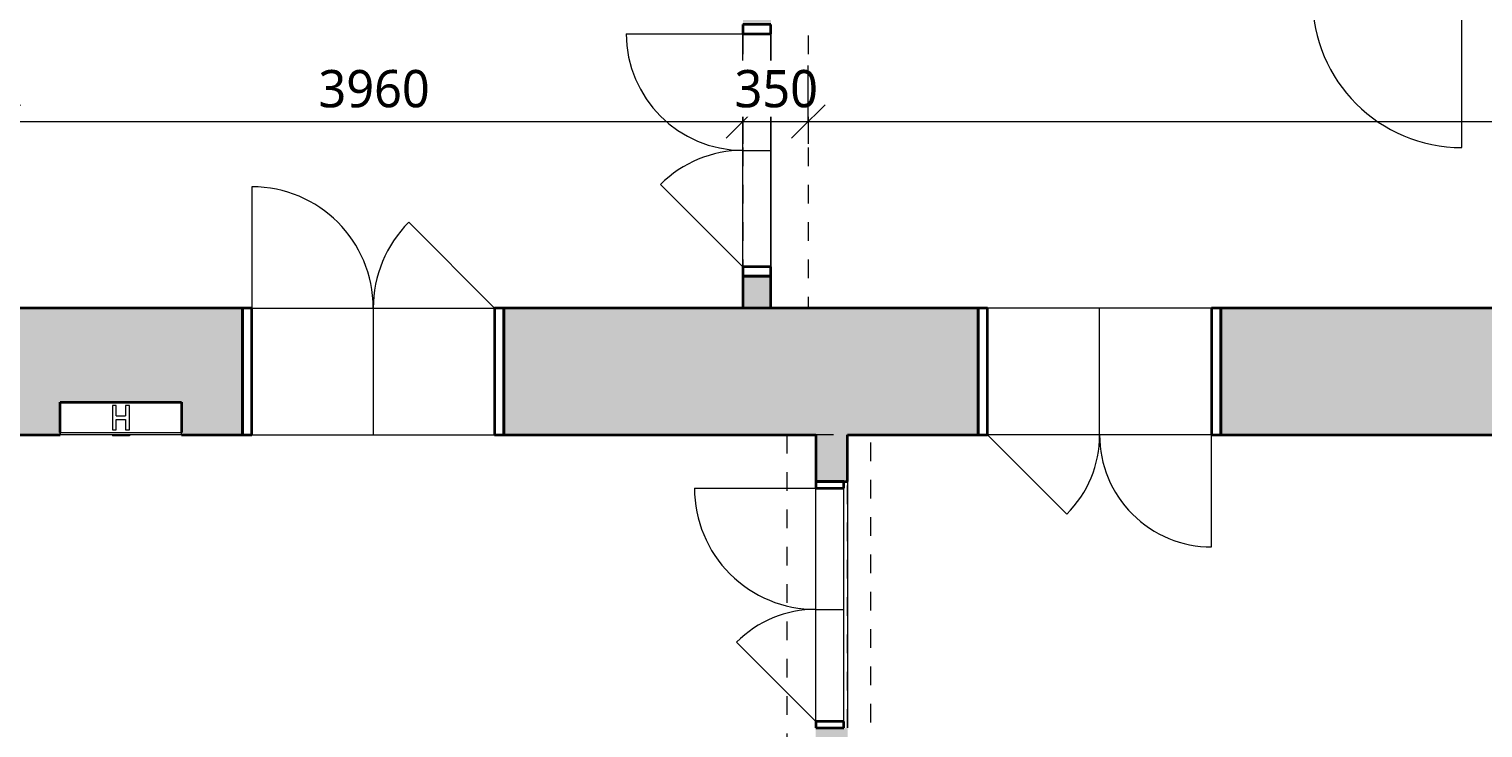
# Model space of a CAD drawing. Header units: metres. Extents: x -2.8 to 41.5, y -4.4 to 31.
# Tile 11 of 22: x 17.9 to 25.7, y 6.1 to 9.9. Entities that reach past the tile are written whole.
import ezdxf

# ---------------------------------------------------------------- set-up
doc = ezdxf.new("R2010")
doc.units = ezdxf.units.M
doc.linetypes.add('AV - Cerch_ 1 tecka 2mm', pattern=[0.004, 0.002, -0.001, 0, -0.001])
doc.layers.add('AV-KOTY', color=5, linetype='Continuous', lineweight=13, true_color=0x0000ff)
for name, color, linetype, lineweight in [('AV-KOTY-100', 7, 'Continuous', 5), ('AV-SRAFY', 7, 'Continuous', 35), ('AV-STAVBA', 7, 'Continuous', 18), ('AV-VYBAVENI', 7, 'Continuous', 18)]:
    doc.layers.add(name, color=color, linetype=linetype, lineweight=lineweight)
doc.styles.add('Trebuchet MS', font='trebuc.ttf', dxfattribs={"height": 0.2})
doc.dimstyles.new('2_mm_-_O_-_Blue_-_mm_-_zaokrouhlena', dxfattribs={"dimscale": 0.3048, "dimtxt": 0.20619, "dimasz": 0.590551, "dimexe": 0.393701, "dimexo": 0.0625, "dimgap": 0.065617, "dimtad": 1, "dimdec": 0, "dimlfac": 1000, "dimrnd": 10, "dimzin": 0, "dimdsep": 46, "dimtxsty": 'Trebuchet MS', "dimblk1": 'OBLIQUE', "dimblk2": 'OBLIQUE', "dimsah": 1, "dimcen": 0.09, "dimazin": 0, "dimtfac": 1, "dimtdec": 4, "dimtix": 1, "dimtmove": 0, "dimatfit": 3, "dimfxl": 0.984252, "dimfxlon": 1, "dimtvp": 1, "dimtfill": 1, "dimtolj": 1, "dimtzin": 0, "dimarcsym": 2})

# ---------------------------------------------------------------- blocks, each defined once
blk = doc.blocks.new('DO_2-L_Ocel_ - 1250x1970-985810-2NP')
at = {"layer": 'AV-STAVBA'}
for p, q in [((0.65, 0.7349), (0.65, 0.085)), ((-0.6, 0.085), (-0.1757, 0.5093)), ((-0.635, 0.085), (-0.635, -0.065)), ((-0.6, 0.085), (0.65, 0.085)), ((0, 0.085), (0, -0.065)), ((0.685, 0.085), (0.685, -0.065)), ((-0.6, -0.065), (0.65, -0.065))]:
    blk.add_line(p, q, dxfattribs=at)
at = {"layer": 'AV-STAVBA', "lineweight": 35}
for p, q in [((-0.6, 0.085), (-0.635, 0.085)), ((-0.635, 0.085), (-0.635, -0.065)), ((-0.6, -0.065), (-0.6, 0.085)), ((0.685, 0.085), (0.65, 0.085)), ((0.65, 0.085), (0.65, -0.065)), ((0.685, -0.065), (0.685, 0.085)), ((-0.635, -0.065), (-0.6, -0.065)), ((0.65, -0.065), (0.685, -0.065))]:
    blk.add_line(p, q, dxfattribs=at)
at = {"layer": 'AV-STAVBA', "linetype": 'AV - Cerch_ 1 tecka 2mm'}
for p, q in [((-0.635, 0.085), (0.685, 0.085)), ((-0.6, 0.085), (0.65, 0.085)), ((-0.6, -0.065), (0.65, -0.065)), ((-0.635, -0.085), (0.685, -0.085))]:
    blk.add_line(p, q, dxfattribs=at)
at = {"layer": 'AV-STAVBA'}
for centre, radius, start, end in [((0.6499, 0.085), 0.6499, 89.9951, 180), ((-0.6, 0.085), 0.6, 360, 45)]:
    blk.add_arc(centre, radius, start, end, dxfattribs=at)
blk = doc.blocks.new('DO_2-P_Obl__členěné_222 - 1300x2750_zdobné-986002-2NP')
at = {"layer": 'AV-STAVBA'}
for p, q in [((-0.65, 0.86), (-0.65, 0.21)), ((0.65, 0.21), (0.1904, 0.6696)), ((-0.65, 0.21), (0.65, 0.21)), ((-0.65, -0.47), (-0.65, 0.21)), ((0, 0.21), (0, -0.47)), ((0.65, -0.47), (0.65, 0.21)), ((-0.7, -0.47), (-0.65, -0.47)), ((-0.65, -0.47), (0.65, -0.47)), ((0.65, -0.47), (0.7, -0.47))]:
    blk.add_line(p, q, dxfattribs=at)
at = {"layer": 'AV-STAVBA', "lineweight": 35}
for p, q in [((-0.65, 0.21), (-0.7, 0.21)), ((-0.7, 0.21), (-0.7, -0.47)), ((-0.65, -0.47), (-0.65, 0.21)), ((0.7, 0.21), (0.65, 0.21)), ((0.65, 0.21), (0.65, -0.47)), ((0.7, -0.47), (0.7, 0.21)), ((-0.7, -0.47), (-0.65, -0.47)), ((0.65, -0.47), (0.7, -0.47))]:
    blk.add_line(p, q, dxfattribs=at)
at = {"layer": 'AV-STAVBA', "linetype": 'AV - Cerch_ 1 tecka 2mm'}
for p, q in [((-0.65, 0.21), (0.65, 0.21)), ((-0.7, -0.47), (0.7, -0.47)), ((-0.65, -0.47), (0.65, -0.47))]:
    blk.add_line(p, q, dxfattribs=at)
at = {"layer": 'AV-STAVBA'}
for centre, start, end in [((-0.65, 0.21), 360, 90), ((0.65, 0.21), 135, 180)]:
    blk.add_arc(centre, 0.65, start, end, dxfattribs=at)
blk = doc.blocks.new('DO_2-P_Obl__členěné_222 - 1200x2700_zdobné-984504-2NP')
at = {"layer": 'AV-STAVBA'}
for p, q in [((-0.6, 0.81), (-0.6, 0.21)), ((0.6, 0.21), (0.1757, 0.6343)), ((-0.6, 0.21), (0.6, 0.21)), ((-0.6, -0.47), (-0.6, 0.21)), ((0, 0.21), (0, -0.47)), ((0.6, -0.47), (0.6, 0.21)), ((-0.65, -0.47), (-0.6, -0.47)), ((-0.6, -0.47), (0.6, -0.47)), ((0.6, -0.47), (0.65, -0.47))]:
    blk.add_line(p, q, dxfattribs=at)
at = {"layer": 'AV-STAVBA', "lineweight": 35}
for p, q in [((-0.6, 0.21), (-0.65, 0.21)), ((-0.65, 0.21), (-0.65, -0.47)), ((-0.6, -0.47), (-0.6, 0.21)), ((0.65, 0.21), (0.6, 0.21)), ((0.6, 0.21), (0.6, -0.47)), ((0.65, -0.47), (0.65, 0.21)), ((-0.65, -0.47), (-0.6, -0.47)), ((0.6, -0.47), (0.65, -0.47))]:
    blk.add_line(p, q, dxfattribs=at)
at = {"layer": 'AV-STAVBA', "linetype": 'AV - Cerch_ 1 tecka 2mm'}
for p, q in [((-0.6, 0.21), (0.6, 0.21)), ((-0.65, -0.47), (0.65, -0.47)), ((-0.6, -0.47), (0.6, -0.47))]:
    blk.add_line(p, q, dxfattribs=at)
at = {"layer": 'AV-STAVBA'}
for centre, start, end in [((-0.6, 0.21), 360, 90), ((0.6, 0.21), 135, 180)]:
    blk.add_arc(centre, 0.6, start, end, dxfattribs=at)
blk = doc.blocks.new('DO_1-P_Ocel_ - 800x1970_150-917843-2NP')
at = {"layer": 'AV-STAVBA'}
for p, q in [((-0.4, 0.875), (-0.4, 0.075)), ((-0.4, 0.075), (0.4, 0.075)), ((-0.4, -0.075), (0.4, -0.075))]:
    blk.add_line(p, q, dxfattribs=at)
at = {"layer": 'AV-STAVBA', "linetype": 'AV - Cerch_ 1 tecka 2mm'}
for p, q in [((-0.45, 0.075), (0.45, 0.075)), ((-0.4, 0.075), (0.4, 0.075)), ((-0.45, -0.075), (0.45, -0.075)), ((-0.4, -0.075), (0.4, -0.075))]:
    blk.add_line(p, q, dxfattribs=at)
at = {"layer": 'AV-STAVBA', "lineweight": 35}
for p, q in [((-0.4, 0.075), (-0.45, 0.075)), ((-0.45, 0.075), (-0.45, -0.075)), ((-0.4, -0.075), (-0.4, 0.075)), ((0.45, 0.075), (0.4, 0.075)), ((0.4, 0.075), (0.4, -0.075)), ((0.45, -0.075), (0.45, 0.075)), ((-0.45, -0.075), (-0.4, -0.075)), ((0.4, -0.075), (0.45, -0.075))]:
    blk.add_line(p, q, dxfattribs=at)
at = {"layer": 'AV-STAVBA'}
blk.add_arc((-0.4, 0.075), 0.8, 0, 90, dxfattribs=at)
blk = doc.blocks.new('GM_Otvor_obdélníkový - 1660x3000-988376-2NP')
at = {"layer": 'AV-STAVBA', "linetype": 'AV - Cerch_ 1 tecka 2mm', "lineweight": 13}
for p, q in [((-0.83, 0.175), (0.83, 0.175)), ((-0.83, -0.175), (0.83, -0.175)), ((-0.83, -0.175), (0.83, -0.175))]:
    blk.add_line(p, q, dxfattribs=at)
blk = doc.blocks.new('DO_2-L_Obl__členěné_prosklené_222 - 1250x2750-993052-2NP')
at = {"layer": 'AV-STAVBA'}
for p, q in [((0.625, 0.57), (0.625, -0.055)), ((-0.625, -0.055), (-0.1831, 0.3869)), ((-0.625, -0.055), (0.625, -0.055)), ((-0.625, -0.205), (-0.625, -0.055)), ((0, -0.055), (0, -0.205)), ((0.625, -0.205), (0.625, -0.055)), ((-0.675, -0.205), (-0.625, -0.205)), ((-0.625, -0.205), (0.625, -0.205)), ((0.625, -0.205), (0.675, -0.205))]:
    blk.add_line(p, q, dxfattribs=at)
at = {"layer": 'AV-STAVBA', "lineweight": 35}
for p, q in [((-0.625, -0.055), (-0.675, -0.055)), ((-0.675, -0.055), (-0.675, -0.205)), ((-0.625, -0.205), (-0.625, -0.055)), ((0.675, -0.055), (0.625, -0.055)), ((0.625, -0.055), (0.625, -0.205)), ((0.675, -0.205), (0.675, -0.055)), ((-0.675, -0.205), (-0.625, -0.205)), ((0.625, -0.205), (0.675, -0.205))]:
    blk.add_line(p, q, dxfattribs=at)
at = {"layer": 'AV-STAVBA', "linetype": 'AV - Cerch_ 1 tecka 2mm'}
for p, q in [((-0.625, -0.055), (0.625, -0.055)), ((-0.675, -0.205), (0.675, -0.205)), ((-0.625, -0.205), (0.625, -0.205))]:
    blk.add_line(p, q, dxfattribs=at)
at = {"layer": 'AV-STAVBA'}
for centre, start, end in [((0.625, -0.055), 90, 180), ((-0.625, -0.055), 360, 45)]:
    blk.add_arc(centre, 0.625, start, end, dxfattribs=at)
blk = doc.blocks.new('SFR_Trám_obdelník - 450_490-1397426-2NP')
at = {"layer": 'AV-STAVBA', "linetype": 'AV - Cerch_ 1 tecka 2mm', "lineweight": 13}
for p, q in [((3.27, 0.225), (-3.27, 0.225)), ((-3.27, 0.225), (-3.27, -0.225)), ((3.27, -0.225), (3.27, 0.225)), ((-3.27, -0.225), (3.27, -0.225))]:
    blk.add_line(p, q, dxfattribs=at)
blk = doc.blocks.new('PF_Hydrant pod omítku - 650x650-1551170-2NP')
at = {"layer": 'AV-VYBAVENI'}
for p, q in [((-0.7777, 0.34), (-0.1277, 0.34)), ((-0.7777, 0.34), (-0.7777, 0.327)), ((-0.7777, 0.34), (-0.7777, 0.165)), ((-0.1277, 0.327), (-0.7777, 0.327)), ((-0.4977, 0.345), (-0.4777, 0.345)), ((-0.4977, 0.34), (-0.4977, 0.345)), ((-0.4977, 0.312), (-0.4977, 0.182)), ((-0.4777, 0.312), (-0.4977, 0.312)), ((-0.4777, 0.345), (-0.4277, 0.345)), ((-0.4777, 0.34), (-0.4777, 0.345)), ((-0.4777, 0.257), (-0.4777, 0.312)), ((-0.4277, 0.345), (-0.4077, 0.345)), ((-0.4277, 0.34), (-0.4277, 0.345)), ((-0.4277, 0.312), (-0.4277, 0.257)), ((-0.4077, 0.312), (-0.4277, 0.312)), ((-0.4077, 0.34), (-0.4077, 0.345)), ((-0.4077, 0.182), (-0.4077, 0.312)), ((-0.1277, 0.34), (-0.1277, 0.327)), ((-0.1277, 0.165), (-0.1277, 0.34)), ((-0.4277, 0.257), (-0.4777, 0.257)), ((-0.4277, 0.237), (-0.4777, 0.237)), ((-0.4777, 0.182), (-0.4777, 0.237)), ((-0.4277, 0.237), (-0.4277, 0.182)), ((-0.7777, 0.165), (-0.1277, 0.165)), ((-0.4977, 0.182), (-0.4777, 0.182)), ((-0.4277, 0.182), (-0.4077, 0.182))]:
    blk.add_line(p, q, dxfattribs=at)
blk = doc.blocks.new('DIMBLOCK32-2NP')
at = {"layer": 'AV-KOTY-100', "color": 5, "true_color": 0x0000ff}
for p, q in [((17.7648, 9.378), (17.7648, 9.678)), ((21.7248, 9.378), (21.7248, 9.678)), ((17.7648, 9.378), (17.8548, 9.468)), ((21.7248, 9.378), (21.8148, 9.468)), ((17.7648, 9.378), (17.6748, 9.288)), ((17.7648, 9.378), (21.7248, 9.378)), ((17.7648, 9.378), (17.7648, 9.258)), ((21.7248, 9.378), (21.6348, 9.288)), ((21.7248, 9.378), (21.7248, 9.258))]:
    blk.add_line(p, q, dxfattribs=at)
at = {"layer": 'AV-KOTY-100', "color": 0, "insert": (19.4513, 9.6539), "char_height": 0.2, "width": 0.704541, "attachment_point": 1, "line_spacing_factor": 1.048425, "style": 'Trebuchet MS', "bg_fill": 3, "box_fill_scale": 1.25, "bg_fill_color": 256, "bg_fill_true_color": 13158600, "bg_fill_transparency": 0}
blk.add_mtext('3960', dxfattribs=at)
blk = doc.blocks.new('_Oblique')
at = {"color": 0, "linetype": 'ByBlock', "lineweight": -2}
blk.add_line((-0.5, -0.5), (0.5, 0.5), dxfattribs=at)
blk = doc.blocks.new('DIMBLOCK33-2NP')
at = {"layer": 'AV-KOTY-100', "color": 5, "true_color": 0x0000ff}
for p, q in [((21.7248, 9.378), (21.7248, 9.678)), ((22.0748, 9.378), (22.0748, 9.678)), ((21.7248, 9.378), (21.8148, 9.468)), ((22.0748, 9.378), (22.1648, 9.468)), ((21.7248, 9.378), (21.6348, 9.288)), ((21.7248, 9.378), (22.0748, 9.378)), ((21.7248, 9.378), (21.7248, 9.258)), ((22.0748, 9.378), (21.9848, 9.288)), ((22.0748, 9.378), (22.0748, 9.258))]:
    blk.add_line(p, q, dxfattribs=at)
at = {"layer": 'AV-KOTY-100', "color": 0, "insert": (21.6796, 9.6539), "char_height": 0.2, "width": 0.528406, "attachment_point": 1, "line_spacing_factor": 1.048425, "style": 'Trebuchet MS', "bg_fill": 3, "box_fill_scale": 1.25, "bg_fill_color": 256, "bg_fill_true_color": 13158600, "bg_fill_transparency": 0}
blk.add_mtext('350', dxfattribs=at)
blk = doc.blocks.new('DIMBLOCK34-2NP')
at = {"layer": 'AV-KOTY-100', "color": 5, "true_color": 0x0000ff}
for p, q in [((22.0748, 9.378), (22.0748, 9.678)), ((33.9048, 9.378), (33.9048, 9.678)), ((22.0748, 9.378), (22.1648, 9.468)), ((33.9048, 9.378), (33.9948, 9.468)), ((22.0748, 9.378), (21.9848, 9.288)), ((22.0748, 9.378), (33.9048, 9.378)), ((22.0748, 9.378), (22.0748, 9.258)), ((33.9048, 9.378), (33.8148, 9.288)), ((33.9048, 9.378), (33.9048, 9.258))]:
    blk.add_line(p, q, dxfattribs=at)
at = {"layer": 'AV-KOTY-100', "color": 0, "insert": (27.6229, 9.6539), "char_height": 0.2, "width": 0.880677, "attachment_point": 1, "line_spacing_factor": 1.048425, "style": 'Trebuchet MS', "bg_fill": 3, "box_fill_scale": 1.25, "bg_fill_color": 256, "bg_fill_true_color": 13158600, "bg_fill_transparency": 0}
blk.add_mtext('11830', dxfattribs=at)

msp = doc.modelspace()

# ---------------------------------------------------------------- hatches: boundary and pattern name
at = {"layer": 'AV-SRAFY', "lineweight": 18}
h = msp.add_hatch(color=256, dxfattribs=at)
h.paths.add_polyline_path([(21.7248, 8.3782), (21.8748, 8.3782), (21.8748, 8.5482), (21.7248, 8.5482)])
h.paths.add_polyline_path([(21.8748, 9.8982), (21.8748, 10.0382), (21.7248, 10.0382), (21.7248, 9.8982)])
h = msp.add_hatch(color=256, dxfattribs=at)
h.paths.add_polyline_path([(36.2279, 7.6982), (39.2348, 7.6982), (39.2348, 8.3782), (35.9474, 8.3782), (35.9474, 7.6982)])
h.paths.add_polyline_path([(34.5474, 7.6982), (34.5474, 8.3782), (31.2824, 8.3782), (31.2824, 7.6982), (34.1048, 7.6982)])
h.paths.add_polyline_path([(18.0686, 7.6982), (18.0686, 7.8732), (18.7186, 7.8732), (18.7186, 7.6982), (19.0448, 7.6982), (19.0448, 8.3782), (17.7648, 8.3782), (17.7648, 7.6982)])
h.paths.add_polyline_path([(22.1148, 7.6982), (22.9848, 7.6982), (22.9848, 8.3782), (20.4448, 8.3782), (20.4448, 7.6982)])
h.paths.add_polyline_path([(24.2848, 7.6982), (29.9324, 7.6982), (29.9324, 8.3782), (24.2848, 8.3782)])
h = msp.add_hatch(color=256, dxfattribs=at)
h.paths.add_polyline_path([(22.1148, 1.1582), (22.2848, 1.1582), (22.2848, 6.1282), (22.1148, 6.1282), (22.1148, 2.1625)])
h.paths.add_polyline_path([(22.2848, 7.4482), (22.2848, 7.6982), (22.1148, 7.6982), (22.1148, 7.4482)])

# ---------------------------------------------------------------- linework, layer by layer
at = {"layer": 'AV-STAVBA'}
for p, q in [((21.7248, 8.5982), (21.7248, 9.8482)), ((21.8748, 9.8482), (21.8748, 8.5982)), ((19.0948, 8.3782), (20.3948, 8.3782)), ((24.2348, 7.6982), (23.0348, 7.6982)), ((22.1148, 6.1632), (22.1148, 7.4132)), ((22.2848, 7.4482), (22.2848, 6.1282))]:
    msp.add_line(p, q, dxfattribs=at)
at = {"layer": 'AV-STAVBA', "lineweight": 35}
for p, q in [((21.8748, 8.5482), (21.7248, 8.5482)), ((21.7248, 8.5482), (21.7248, 8.3782)), ((21.8748, 8.3782), (21.8748, 8.5482)), ((19.0448, 8.3782), (17.1648, 8.3782)), ((19.0448, 7.6982), (19.0448, 8.3782)), ((22.9848, 8.3782), (20.4448, 8.3782)), ((20.4448, 8.3782), (20.4448, 7.6982)), ((22.9848, 7.6982), (22.9848, 8.3782)), ((29.9324, 8.3782), (24.2848, 8.3782)), ((24.2848, 8.3782), (24.2848, 7.6982)), ((18.0686, 7.7112), (18.0686, 7.8732)), ((18.0686, 7.8732), (18.7186, 7.8732)), ((18.7186, 7.8732), (18.7186, 7.7112)), ((17.5148, 7.6982), (18.0686, 7.6982)), ((18.7186, 7.6982), (19.0448, 7.6982)), ((20.4448, 7.6982), (22.1148, 7.6982)), ((22.1148, 7.6982), (22.1148, 7.4482)), ((22.2848, 7.6982), (22.9848, 7.6982)), ((22.2848, 7.4482), (22.2848, 7.6982)), ((24.2848, 7.6982), (28.5148, 7.6982)), ((22.1148, 7.4482), (22.2848, 7.4482))]:
    msp.add_line(p, q, dxfattribs=at)

# ---------------------------------------------------------------- block references
at = {"layer": 'AV-STAVBA'}
for name, p, rotation in [('DO_1-P_Ocel_ - 800x1970_150-917843-2NP', (25.1748, 10.1132), 180), ('GM_Otvor_obdélníkový - 1660x3000-988376-2NP', (21.8998, 9.2082), 269.9999999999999), ('DO_2-L_Obl__členěné_prosklené_222 - 1250x2750-993052-2NP', (21.6698, 9.2232), 89.99999999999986), ('DO_2-P_Obl__členěné_222 - 1200x2700_zdobné-984504-2NP', (23.6348, 7.9082), 180), ('SFR_Trám_obdelník - 450_490-1397426-2NP', (22.1848, 4.4282), 89.99999999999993), ('DO_2-L_Ocel_ - 1250x1970-985810-2NP', (22.1998, 6.7632), 89.99999999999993)]:
    msp.add_blockref(name, p, dxfattribs=dict(at, rotation=rotation))
msp.add_blockref('DO_2-P_Obl__členěné_222 - 1300x2750_zdobné-986002-2NP', (19.7448, 8.1682), dxfattribs=at)
at = {"layer": 'AV-VYBAVENI', "rotation": 180}
msp.add_blockref('PF_Hydrant pod omítku - 650x650-1551170-2NP', (17.9408, 8.0382), dxfattribs=at)

# ---------------------------------------------------------------- next in the draw order: dimensions: what is measured, and where the dimension line sits
at = {"layer": 'AV-KOTY', "lineweight": 5}
dim = msp.add_linear_dim(base=(21.7248, 9.378), p1=(17.7648, 9.678), p2=(21.7248, 9.678), dimstyle='2_mm_-_O_-_Blue_-_mm_-_zaokrouhlena', override={"dimpost": '<>', "dimfxl": 3.96}, dxfattribs=at)
dim.commit()
dim.dimension.update_dxf_attribs({"geometry": 'DIMBLOCK32-2NP', "text_midpoint": (19.7448, 9.5001)})

# ---------------------------------------------------------------- next in the draw order: dimensions: what is measured, and where the dimension line sits
dim = msp.add_linear_dim(base=(22.0748, 9.378), p1=(21.7248, 9.678), p2=(22.0748, 9.678), dimstyle='2_mm_-_O_-_Blue_-_mm_-_zaokrouhlena', override={"dimpost": '<>', "dimfxl": 0.35}, dxfattribs=at)
dim.commit()
dim.dimension.update_dxf_attribs({"geometry": 'DIMBLOCK33-2NP', "text_midpoint": (21.8998, 9.4997)})

# ---------------------------------------------------------------- next in the draw order: dimensions: what is measured, and where the dimension line sits
dim = msp.add_linear_dim(base=(33.9048, 9.378), p1=(22.0748, 9.678), p2=(33.9048, 9.678), dimstyle='2_mm_-_O_-_Blue_-_mm_-_zaokrouhlena', override={"dimpost": '<>', "dimfxl": 11.83}, dxfattribs=at)
dim.commit()
dim.dimension.update_dxf_attribs({"geometry": 'DIMBLOCK34-2NP', "text_midpoint": (27.9898, 9.4997)})

doc.saveas('drawing.dxf')
